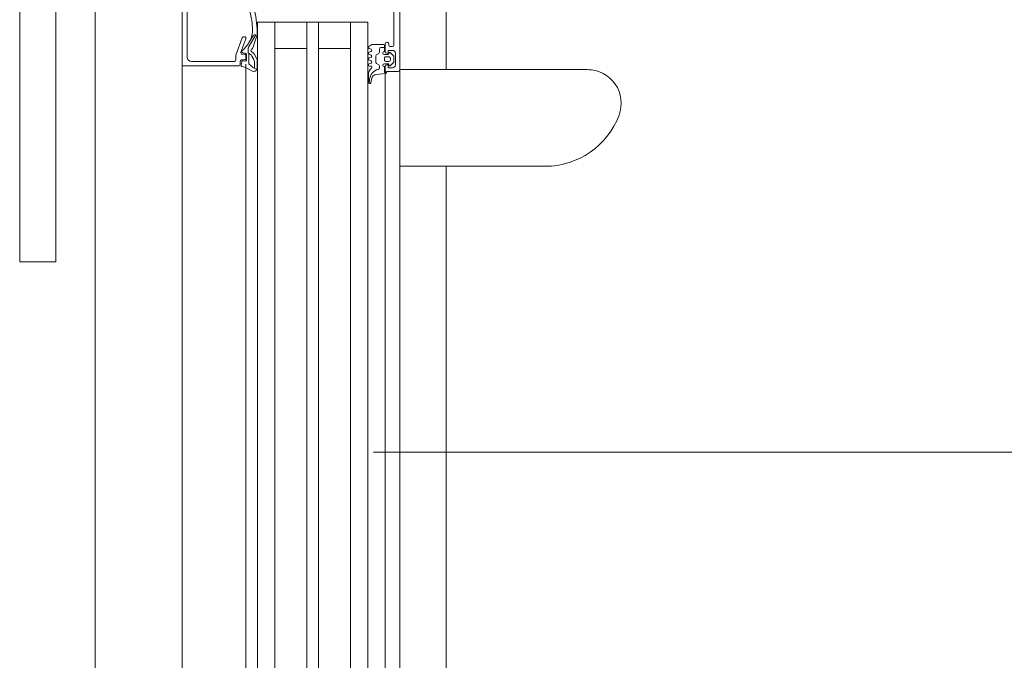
# Model space of a CAD drawing. Header units: centimetres. Extents: x -1737 to 22393, y -8842 to 3838.
# Tile 16 of 167: x -580 to -546, y 1197 to 1219. Entities that reach past the tile are written whole.
import ezdxf

# ---------------------------------------------------------------- set-up
doc = ezdxf.new("R2010")
doc.units = ezdxf.units.CM
doc.linetypes.add('Dash', pattern=[60, 30, -30])
for name, color, linetype, lineweight in [('A-DETL-GENF', 92, 'Continuous', 9), ('A-DOOR', 31, 'Continuous', 13), ('A-DOOR-HDLN', 31, 'Continuous', 13), ('A-GLAZ-CWMG', 51, 'Continuous', 13), ('A-WALL-IDEN', 211, 'Continuous', 13)]:
    doc.layers.add(name, color=color, linetype=linetype, lineweight=lineweight)

# ---------------------------------------------------------------- blocks, each defined once
blk = doc.blocks.new('Schueco_FWS_ADS-75-SimplySmart_out_Family-02 - FWS SI insert unit-2606717-3_piętro I __3_90 m_ - stan projektowany')
at = {"layer": 'A-DETL-GENF'}
for p, q in [((-76.25, 6.6), (76.25, 6.6)), ((-55.25, 4.4), (6.9, 4.4)), ((-55.25, 4), (6.9, 4)), ((-55.25, 3.4), (6.9, 3.4)), ((-55.25, 2.3), (6.9, 2.3)), ((-55.25, 1.9), (6.9, 1.9)), ((-55.25, 0.8), (6.9, 0.8)), ((-55.25, 0.2), (6.9, 0.2)), ((-55.25, -0.4), (6.9, -0.4)), ((75.35, -0.9), (-75.35, -0.9))]:
    blk.add_line(p, q, dxfattribs=at)
at = {"layer": 'A-DOOR'}
for p, q in [((3.693, 12.2), (3.693, 10.95)), ((4.484, 12.2), (16.65, 12.2)), ((16.65, 10.95), (4.484, 10.95)), ((10.45, 6.6), (5.7, 6.6)), ((10.6, 4.8), (10.6, 6.28)), ((10.75, 6.43), (13.06, 6.43)), ((10.596, 4.542), (10.457, 4.569)), ((10.5, 4.6), (10.6, 4.6)), ((10.609, 4.419), (10.62, 4.509)), ((10.801, 4.75), (10.65, 4.75)), ((10.65, 4.55), (10.65, 4.45)), ((11.417, 4.529), (10.818, 4.747)), ((10.85, 4.45), (10.85, 4.526)), ((10.892, 4.514), (10.879, 4.411)), ((10.917, 4.573), (11.383, 4.403)), ((10.949, 4.54), (10.922, 4.54)), ((11.45, 4.45), (11.45, 4.482)), ((5.7, 4.4), (10.501, 4.4)), ((10.39, 4.161), (10.316, 4.031)), ((10.36, 4.108), (10.584, 4.108)), ((10.849, 4.385), (10.639, 4.385)), ((10.666, 4.129), (10.784, 4.193)), ((10.694, 4.03), (10.861, 4.121)), ((10.7, 4.4), (10.8, 4.4)), ((10.9, 4.155), (10.94, 4.21)), ((10.94, 4.329), (11.037, 4.329)), ((11.07, 4.163), (11.484, 4.021)), ((11.088, 4.315), (11.517, 4.063)), ((11.486, 4.153), (11.247, 4.297)), ((10.372, 4.015), (10.637, 4.015)), ((5.7, 3.4), (11.95, 3.4)), ((5.7, 0.8), (11.95, 0.8)), ((9.876, 0.158), (9.849, 0.172)), ((9.866, 0.101), (9.992, 0.076)), ((10.141, 0.18), (9.874, 0.18)), ((10.44, 0.14), (10.44, 0.1)), ((10.541, 0.09), (10.519, 0.15)), ((10.641, 0.15), (10.619, 0.09)), ((10.741, 0.09), (10.719, 0.15)), ((10.841, 0.15), (10.819, 0.09)), ((10.941, 0.09), (10.919, 0.15)), ((11.041, 0.15), (11.019, 0.09)), ((10.153, -0.103), (10.18, -0.41)), ((10.439, -0.2), (10.374, -0.2)), ((10.523, -0.105), (10.482, -0.175)), ((10.79, -0.08), (10.566, -0.08)), ((10.873, -0.175), (10.833, -0.105)), ((11.028, -0.2), (10.917, -0.2)), ((11.078, -0.37), (11.078, -0.25)), ((10.3, -0.4), (5.7, -0.4)), ((10.25, -0.45), (10.25, -0.85)), ((10.43, -0.4), (10.3, -0.4)), ((10.459, -0.581), (10.563, -0.685)), ((10.49, -0.53), (10.48, -0.53)), ((10.52, -0.37), (10.52, -0.5)), ((10.6, -0.53), (10.6, -0.42)), ((10.65, -0.37), (10.71, -0.37)), ((10.71, -0.58), (10.65, -0.58)), ((10.76, -0.42), (10.76, -0.53)), ((10.797, -0.685), (10.901, -0.581)), ((10.84, -0.5), (10.84, -0.37)), ((10.88, -0.53), (10.87, -0.53)), ((11.21, -0.4), (10.93, -0.4)), ((10.94, -0.37), (11.15, -0.37)), ((11.11, -0.65), (11.11, -0.57)), ((11.16, -0.52), (11.21, -0.52)), ((11.26, -0.47), (11.26, -0.45)), ((10.3, -0.9), (5.7, -0.9)), ((6.983, -0.9), (6.983, -5.916)), ((10.3, -0.9), (22.1, -0.9)), ((10.317, -7.373), (10.317, -0.9)), ((10.88, -0.75), (10.48, -0.75)), ((10.598, -0.7), (10.762, -0.7)), ((13.16, -0.7), (11.16, -0.7))]:
    blk.add_line(p, q, dxfattribs=at)
at = {"layer": 'A-DOOR', "flags": 128}
for points in [[(3.709, 12.2), (3.693, 12.2), (3.709, 12.2), (3.753, 12.2), (3.827, 12.2), (3.925, 12.2), (4.045, 12.2), (4.181, 12.2), (4.33, 12.2), (4.484, 12.2)], [(4.484, 10.95), (4.33, 10.95), (4.181, 10.95), (4.045, 10.95), (3.925, 10.95), (3.827, 10.95), (3.753, 10.95), (3.709, 10.95), (3.693, 10.95), (3.709, 10.95)], [(13.3, 6.48), (13.4, 6.48), (13.4, 6.6), (10.45, 6.6), (10.45, 4.65)], [(10.839, 4.241), (10.877, 4.303), (10.541, 4.303)], [(5.7, 4), (11.95, 4), (11.95, 0.2), (5.7, 0.2)], [(11.05, 3.4), (11.05, 2.3), (11.95, 2.3), (5.7, 2.3)], [(11.05, 0.8), (11.05, 1.9), (11.95, 1.9), (5.7, 1.9)], [(11.18, -0.34), (11.18, 0.06), (11.115, 0.16)], [(10.22, -0.45), (10.22, -0.37), (10.42, -0.37)], [(10.38, -0.65), (10.38, -0.5), (10.48, -0.5), (10.48, -0.45)], [(10.88, -0.45), (10.88, -0.5), (10.98, -0.5), (10.98, -0.65)]]:
    blk.add_lwpolyline(points, dxfattribs=at)
at = {"layer": 'A-DOOR'}
for centre, radius, start, end in [((10.75, 6.28), 0.15, 90, 180), ((10.65, 4.8), 0.05, 180, 270), ((9.49, 4.734), 0.95, 325.949, 348.5732), ((10.45, 4.54), 0.03, 77.6435, 168.5732), ((10.5, 4.65), 0.05, 180, 270), ((10.59, 4.513), 0.03, 351.882, 79.0059), ((10.6, 4.55), 0.05, 0, 90), ((10.639, 4.415), 0.03, 172.7923, 270), ((10.7, 4.45), 0.05, 180, 270), ((10.8, 4.45), 0.05, 270, 0), ((10.801, 4.7), 0.05, 70, 90), ((10.9, 4.526), 0.05, 70, 180), ((10.922, 4.51), 0.03, 90, 172.9436), ((10.949, 4.51), 0.03, 40.8482, 90), ((11.841, 5.282), 1.15, 220.8482, 242.8303), ((11.4, 4.45), 0.05, 250, 0), ((11.4, 4.482), 0.05, 0, 70), ((10.376, 4.135), 0.12, 145.949, 268.0077), ((10.425, 4.141), 0.04, 134.9639, 150.3746), ((9.113, 5.398), 1.777, 316.2734, 320.8645), ((10.541, 4.243), 0.06, 90, 146.6979), ((10.584, 4.278), 0.17, 269.9272, 298.5366), ((10.703, 4.342), 0.17, 298.5366, 323.5366), ((10.849, 4.415), 0.03, 270, 352.9436), ((10.803, 4.226), 0.12, 298.6334, 323.6334), ((10.934, 4.253), 0.0764, 85.7355, 150.0671), ((10.98, 4.18), 0.05, 26.9556, 143.6334), ((11.096, 4.239), 0.08, 206.9556, 250.9899), ((11.037, 4.229), 0.1, 59.6164, 90), ((11.672, 4.975), 0.8, 243.6139, 271.5286), ((11.447, 4.089), 0.075, 339.9851, 58.8937), ((11.617, 7.009), 2.994, 267.8817, 284.2277), ((11.618, 7.009), 2.834, 271.5223, 284.2144), ((10.637, 4.135), 0.12, 269.9961, 298.6334), ((11.51, 4.097), 0.08, 250.9899, 267.8894), ((9.874, 0.14), 0.04, 89.9191, 258.9894), ((9.999, 0.478), 0.343, 248.9463, 264.3989), ((9.953, -0.244), 0.381, 12.6599, 88.1005), ((9.954, -0.12), 0.2, 5.0082, 78.9975), ((10.141, -0.12), 0.3, 40.3198, 90.0013), ((10.4, 0.1), 0.04, 220.3208, 0), ((10.48, 0.14), 0.04, 14.9997, 180.0002), ((10.58, 0.1), 0.04, 195.0002, 344.9998), ((10.68, 0.14), 0.04, 14.9996, 165.0004), ((10.78, 0.1), 0.04, 195.0002, 344.9998), ((10.88, 0.14), 0.04, 14.9996, 165.0004), ((10.98, 0.1), 0.04, 195.0002, 344.9998), ((11.08, 0.14), 0.04, 29.9997, 165.0005), ((10.374, -0.15), 0.05, 192.1266, 270), ((10.47, -0.37), 0.05, 0, 180), ((10.439, -0.15), 0.05, 270, 330), ((10.566, -0.13), 0.05, 90, 150), ((10.79, -0.13), 0.05, 30, 90), ((10.89, -0.37), 0.05, 0.0006, 180.0006), ((10.917, -0.15), 0.05, 210, 270), ((11.028, -0.25), 0.05, 0, 90), ((10.22, -0.41), 0.04, 180.0006, 269.9999), ((10.3, -0.45), 0.05, 90, 180), ((10.48, -0.65), 0.1, 180, 270), ((10.43, -0.45), 0.05, 360, 90), ((10.48, -0.56), 0.03, 90.0055, 224.9966), ((10.49, -0.5), 0.03, 270, 0), ((10.65, -0.42), 0.05, 89.9989, 180.0011), ((10.65, -0.53), 0.05, 179.9979, 270.0021), ((10.71, -0.42), 0.05, 359.9989, 90.0011), ((10.71, -0.53), 0.05, 269.9979, 0.0021), ((10.87, -0.5), 0.03, 180, 270), ((10.93, -0.45), 0.05, 90, 180), ((10.88, -0.56), 0.03, 314.9981, 90.0001), ((10.88, -0.65), 0.1, 270, 0), ((11.16, -0.57), 0.05, 90, 180), ((11.16, -0.65), 0.05, 180, 270), ((11.15, -0.34), 0.03, 270, 360), ((11.21, -0.45), 0.05, 0, 90), ((11.21, -0.47), 0.05, 270, 0), ((10.3, -0.85), 0.05, 180, 270), ((10.598, -0.65), 0.05, 224.9798, 270), ((10.762, -0.65), 0.05, 270, 315.0277), ((9.701, -5.916), 2.718, 180, 249.4572), ((9.155, -7.373), 1.162, 249.4572, 360), ((9.155, -7.373), 1.162, 332.3643, 360)]:
    blk.add_arc(centre, radius, start, end, dxfattribs=at)
at = {"layer": 'A-DOOR-HDLN', "linetype": 'Dash', "lineweight": 9}
blk.add_arc((-72.45, -1.9), 93.35, 270, 0, dxfattribs=at)
blk = doc.blocks.new('Rectangular Mullion - Schueco_FWS-50-SI_Tran_CovCap-20mm_Tran-55mm-2606714-3_piętro I __3_90 m_ - stan projektowany')
at = {"layer": 'A-GLAZ-CWMG', "lineweight": 9}
for p, q in [((-565.133, 1283.326), (-565.133, 1217.393)), ((-577.233, 1130.826), (-577.233, 1222.527)), ((-565.133, 1214.059), (-565.133, 1130.826))]:
    blk.add_line(p, q, dxfattribs=at)

msp = doc.modelspace()

# ---------------------------------------------------------------- linework, layer by layer
at = {"layer": 'A-WALL-IDEN'}
msp.add_line((-567.633, 1204.202), (-490.242, 1204.202), dxfattribs=at)

# ---------------------------------------------------------------- block references
at = {"layer": 'A-DOOR', "rotation": 90.00000000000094}
msp.add_blockref('Schueco_FWS_ADS-75-SimplySmart_out_Family-02 - FWS SI insert unit-2606717-3_piętro I __3_90 m_ - stan projektowany', (-567.633, 1207.076), dxfattribs=at)
at = {"layer": 'A-GLAZ-CWMG', "lineweight": 9}
msp.add_blockref('Rectangular Mullion - Schueco_FWS-50-SI_Tran_CovCap-20mm_Tran-55mm-2606714-3_piętro I __3_90 m_ - stan projektowany', (0, 0), dxfattribs=at)

doc.saveas('drawing.dxf')
